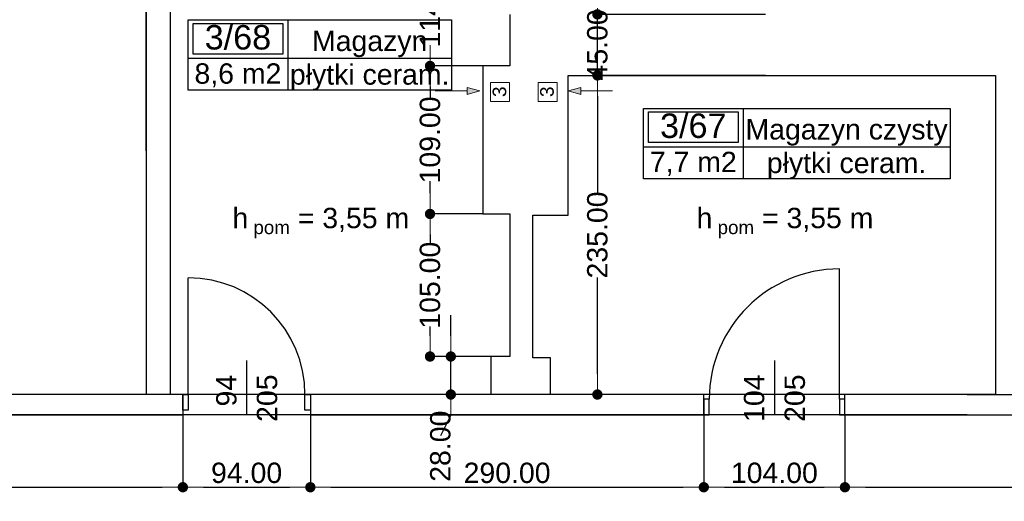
# Model space of a CAD drawing. Header units: millimetres. Extents: x -175445 to -20415, y -559200 to 231527.
# Tile 165 of 256: x -127893 to -120636, y -105253 to -101706. Entities that reach past the tile are written whole.
import ezdxf
from ezdxf.enums import TextEntityAlignment as Align

# ---------------------------------------------------------------- set-up
doc = ezdxf.new("R2010")
doc.units = ezdxf.units.MM
doc.header["$MEASUREMENT"] = 0
for name, color, linetype in [('Drzwi', 7, 'Continuous'), ('Linia', 7, 'Continuous'), ('Obiekt', 7, 'Continuous'), ('Strefa', 7, 'Continuous'), ('Słup', 7, 'Continuous'), ('Tekst', 7, 'Continuous'), ('Wymiary', 63, 'Continuous'), ('Ściana', 7, 'Continuous')]:
    doc.layers.add(name, color=color, linetype=linetype)
doc.styles.add('Arial', font='txt')
doc.styles.add('Times new roman', font='txt')
doc.dimstyles.new('GENERATED_STYLE__1', dxfattribs={"dimtxt": 150, "dimasz": 152, "dimexe": 0.18, "dimexo": 0, "dimgap": 0.09, "dimtad": 1, "dimtih": 1, "dimtoh": 1, "dimlfac": 0.1, "dimzin": 0, "dimdsep": 46, "dimtxsty": 'Arial', "dimblk": 'ARROWHEAD_11', "dimblk1": 'ARROWHEAD_11', "dimblk2": 'ARROWHEAD_11', "dimcen": 0.09, "dimclrd": 114, "dimclre": 114, "dimclrt": 114, "dimazin": 0, "dimtfac": 1, "dimtdec": 4, "dimtmove": 0, "dimatfit": 3, "dimfxl": 1, "dimtolj": 1, "dimtzin": 0, "dimarcsym": 0})
doc.dimstyles.new('GENERATED_STYLE__2', dxfattribs={"dimtxt": 150, "dimasz": 152, "dimexe": 0.18, "dimexo": 0, "dimgap": 0.09, "dimtad": 1, "dimlfac": 0.1, "dimzin": 0, "dimdsep": 46, "dimtxsty": 'Arial', "dimblk": 'ARROWHEAD_11', "dimblk1": 'ARROWHEAD_11', "dimblk2": 'ARROWHEAD_11', "dimcen": 0.09, "dimclrd": 114, "dimclre": 114, "dimclrt": 114, "dimazin": 0, "dimtfac": 1, "dimtdec": 4, "dimtmove": 0, "dimatfit": 3, "dimfxl": 1, "dimtolj": 1, "dimtzin": 0, "dimarcsym": 0})
doc.dimstyles.new('GENERATED_STYLE__3', dxfattribs={"dimtxt": 150, "dimasz": 152, "dimexe": 0.18, "dimexo": 0, "dimgap": 0.09, "dimtad": 1, "dimlfac": 0.1, "dimzin": 0, "dimdsep": 46, "dimtxsty": 'Arial', "dimblk": 'ARROWHEAD_11', "dimblk1": 'ARROWHEAD_11', "dimblk2": 'ARROWHEAD_11', "dimcen": 0.09, "dimclrd": 114, "dimclre": 114, "dimclrt": 114, "dimazin": 0, "dimtfac": 1, "dimtdec": 4, "dimtmove": 2, "dimatfit": 3, "dimfxl": 1, "dimtolj": 1, "dimtzin": 0, "dimarcsym": 0})

# ---------------------------------------------------------------- blocks, each defined once
blk = doc.blocks.new('Magazyn czysty_3_67_69', base_point=(-116868.7, 26274.1))
at = {"layer": 'Strefa'}
for p, q in [((-117602.7, 26556.9), (-115342.3, 26556.9)), ((-117602.7, 26038.3), (-117602.7, 26556.9)), ((-117566, 26531), (-116905.4, 26531)), ((-117566, 26304.7), (-117566, 26531)), ((-116905.4, 26531), (-116905.4, 26304.7)), ((-116868.7, 26556.9), (-116868.7, 26038.3)), ((-115342.3, 26556.9), (-115342.3, 26038.3)), ((-117602.7, 26274.1), (-115342.3, 26274.1)), ((-116905.4, 26304.7), (-117566, 26304.7)), ((-115342.3, 26038.3), (-117602.7, 26038.3))]:
    blk.add_line(p, q, dxfattribs=at)
at = {"layer": 'Strefa', "style": 'Arial'}
for tag, height, p in [('ROOM_NUMBER', 180, (-117235.7, 26429)), ('ROOM_NAME', 150, (-116105.5, 26402.5)), ('ROOM_CALC_AREA', 150, (-117235.7, 26162)), ('floor_f', 150, (-116105.5, 26155))]:
    blk.add_attdef(tag, text='', height=height, dxfattribs=at).set_placement(p, align=Align.MIDDLE_CENTER)
blk = doc.blocks.new('Magazyn_3_68_70', base_point=(-120224.9, 26925.5))
at = {"layer": 'Strefa'}
for p, q in [((-120959, 27208.4), (-119016.8, 27208.4)), ((-120959, 26689.8), (-120959, 27208.4)), ((-120922.3, 27182.4), (-120261.6, 27182.4)), ((-120922.3, 26956.1), (-120922.3, 27182.4)), ((-120261.6, 27182.4), (-120261.6, 26956.1)), ((-120224.9, 27208.4), (-120224.9, 26689.8)), ((-119016.8, 27208.4), (-119016.8, 26689.8)), ((-120261.6, 26956.1), (-120922.3, 26956.1)), ((-120959, 26925.5), (-119016.8, 26925.5)), ((-119016.8, 26689.8), (-120959, 26689.8))]:
    blk.add_line(p, q, dxfattribs=at)
at = {"layer": 'Strefa', "style": 'Arial'}
for tag, height, p in [('ROOM_NUMBER', 180, (-120591.9, 27080.4)), ('ROOM_NAME', 150, (-119620.8, 27053.9)), ('ROOM_CALC_AREA', 150, (-120591.9, 26813.5)), ('floor_f', 150, (-119620.8, 26806.4))]:
    blk.add_attdef(tag, text='', height=height, dxfattribs=at).set_placement(p, align=Align.MIDDLE_CENTER)
blk = doc.blocks.new('ARROWHEAD_11')
at = {"color": 0, "linetype": 'Continuous', "lineweight": 0}
blk.add_line((0, 0), (-1, 0), dxfattribs=at)
at = {"color": 0, "linetype": 'Continuous', "lineweight": 0, "const_width": 0.25, "flags": 128}
blk.add_lwpolyline([(-0.125, 0, 1), (0.125, 0, 1)], format="xyb", close=True, dxfattribs=at)
blk = doc.blocks.new('*D3635')
at = {"layer": 'Defpoints', "color": 0}
for p in [(-130808.9, -104466.6), (-120910.7, -104466.6), (-120910.7, -104616.6)]:
    blk.add_point(p, dxfattribs=at)
at = {"layer": 'Wymiary', "color": 114, "lineweight": -2}
for p, q in [((-130808.9, -104314.6), (-130808.9, -104162.6)), ((-120910.7, -104466.6), (-130809.1, -104466.6)), ((-130808.9, -104616.6), (-130808.9, -104466.6)), ((-120910.7, -104616.6), (-130809.1, -104616.6)), ((-130808.9, -104768.6), (-130885.6, -104920.6))]:
    blk.add_line(p, q, dxfattribs=at)
at = {"layer": 'Wymiary', "color": 114, "lineweight": -2, "xscale": 152, "yscale": 152, "zscale": 152}
for p, rotation in [((-130808.9, -104466.6), 270), ((-130808.9, -104616.6), 90)]:
    blk.add_blockref('ARROWHEAD_11', p, dxfattribs=dict(at, rotation=rotation))
at = {"layer": 'Wymiary', "color": 114, "lineweight": 13, "insert": (-130885.6, -104997.3), "char_height": 150, "attachment_point": 5, "rotation": 90, "style": 'Arial'}
blk.add_mtext('\\A1;15.00', dxfattribs=at)
blk = doc.blocks.new('*D3636')
at = {"layer": 'Defpoints', "color": 0}
for p in [(-131330.7, -100906.6), (-130962.3, -100906.6), (-120910.7, -104466.6)]:
    blk.add_point(p, dxfattribs=at)
at = {"layer": 'Wymiary', "color": 114, "lineweight": -2}
for p, q in [((-131330.7, -100906.6), (-130962.1, -100906.6)), ((-130962.3, -101058.6), (-130962.3, -102489.3)), ((-130962.3, -104314.6), (-130962.3, -103111.6)), ((-120910.7, -104466.6), (-130962.5, -104466.6))]:
    blk.add_line(p, q, dxfattribs=at)
at = {"layer": 'Wymiary', "color": 114, "lineweight": -2, "xscale": 152, "yscale": 152, "zscale": 152}
for p, rotation in [((-130962.3, -100906.6), 90), ((-130962.3, -104466.6), 270)]:
    blk.add_blockref('ARROWHEAD_11', p, dxfattribs=dict(at, rotation=rotation))
at = {"layer": 'Wymiary', "color": 114, "lineweight": 13, "insert": (-130962.3, -102800.4), "char_height": 150, "attachment_point": 5, "rotation": 90, "style": 'Arial'}
blk.add_mtext('\\A1;356.00', dxfattribs=at)
blk = doc.blocks.new('*D3672')
at = {"layer": 'Defpoints', "color": 0}
for p in [(-131330.7, -100906.6), (-126960.7, -101307.3), (-126960.7, -102671.6)]:
    blk.add_point(p, dxfattribs=at)
at = {"layer": 'Wymiary', "color": 114, "lineweight": -2}
for p, q in [((-131330.7, -100906.6), (-131330.7, -101307.5)), ((-131178.7, -101307.3), (-127112.7, -101307.3)), ((-126960.7, -102671.6), (-126960.7, -101307.1))]:
    blk.add_line(p, q, dxfattribs=at)
at = {"layer": 'Wymiary', "color": 114, "lineweight": -2, "xscale": 152, "yscale": 152, "zscale": 152, "rotation": 180}
blk.add_blockref('ARROWHEAD_11', (-131330.7, -101307.3), dxfattribs=at)
at = {"layer": 'Wymiary', "color": 114, "lineweight": -2, "xscale": 152, "yscale": 152, "zscale": 152}
blk.add_blockref('ARROWHEAD_11', (-126960.7, -101307.3), dxfattribs=at)
at = {"layer": 'Wymiary', "color": 114, "lineweight": 13, "insert": (-129259.6, -101202.3), "char_height": 150, "attachment_point": 5, "style": 'Arial'}
blk.add_mtext('\\A1;437.00', dxfattribs=at)
blk = doc.blocks.new('*D3673')
at = {"layer": 'Defpoints', "color": 0}
for p in [(-126780.7, -101307.3), (-126960.7, -102671.6), (-126780.7, -102671.6)]:
    blk.add_point(p, dxfattribs=at)
at = {"layer": 'Wymiary', "color": 114, "lineweight": -2}
for p, q in [((-127112.7, -101307.3), (-127264.7, -101307.3)), ((-126960.7, -102671.6), (-126960.7, -101307.1)), ((-126960.7, -101307.3), (-126780.7, -101307.3)), ((-126780.7, -102671.6), (-126780.7, -101307.1)), ((-126628.7, -101307.3), (-126476.7, -101307.3))]:
    blk.add_line(p, q, dxfattribs=at)
at = {"layer": 'Wymiary', "color": 114, "lineweight": -2, "xscale": 152, "yscale": 152, "zscale": 152}
blk.add_blockref('ARROWHEAD_11', (-126960.7, -101307.3), dxfattribs=at)
at = {"layer": 'Wymiary', "color": 114, "lineweight": -2, "xscale": 152, "yscale": 152, "zscale": 152, "rotation": 180}
blk.add_blockref('ARROWHEAD_11', (-126780.7, -101307.3), dxfattribs=at)
at = {"layer": 'Wymiary', "color": 114, "lineweight": 13, "insert": (-127114.6, -101202.3), "char_height": 150, "attachment_point": 5, "style": 'Arial'}
blk.add_mtext('\\A1;18.00', dxfattribs=at)
blk = doc.blocks.new('*D3674')
at = {"layer": 'Defpoints', "color": 0}
for p in [(-124280.7, -100656.6), (-124280.7, -101307.3), (-126780.7, -102671.6)]:
    blk.add_point(p, dxfattribs=at)
at = {"layer": 'Wymiary', "color": 114, "lineweight": -2}
for p, q in [((-124280.7, -100656.6), (-124280.7, -101307.5)), ((-126780.7, -102671.6), (-126780.7, -101307.1)), ((-126628.7, -101307.3), (-124432.7, -101307.3))]:
    blk.add_line(p, q, dxfattribs=at)
at = {"layer": 'Wymiary', "color": 114, "lineweight": -2, "xscale": 152, "yscale": 152, "zscale": 152, "rotation": 180}
blk.add_blockref('ARROWHEAD_11', (-126780.7, -101307.3), dxfattribs=at)
at = {"layer": 'Wymiary', "color": 114, "lineweight": -2, "xscale": 152, "yscale": 152, "zscale": 152}
blk.add_blockref('ARROWHEAD_11', (-124280.7, -101307.3), dxfattribs=at)
at = {"layer": 'Wymiary', "color": 114, "lineweight": 13, "insert": (-125644.6, -101202.3), "char_height": 150, "attachment_point": 5, "style": 'Arial'}
blk.add_mtext('\\A1;250.00', dxfattribs=at)
blk = doc.blocks.new('*D3688')
at = {"layer": 'Defpoints', "color": 0}
for p in [(-131190.7, -104176.6), (-131081.4, -104176.6), (-120910.7, -104466.6)]:
    blk.add_point(p, dxfattribs=at)
at = {"layer": 'Wymiary', "color": 114, "lineweight": -2}
for p, q in [((-131081.4, -104024.6), (-131081.4, -103872.6)), ((-131190.7, -104176.6), (-131081.3, -104176.6)), ((-131081.4, -104466.6), (-131081.4, -104176.6)), ((-120910.7, -104466.6), (-131081.6, -104466.6)), ((-131081.4, -104618.6), (-131081.4, -104770.6))]:
    blk.add_line(p, q, dxfattribs=at)
at = {"layer": 'Wymiary', "color": 114, "lineweight": -2, "xscale": 152, "yscale": 152, "zscale": 152}
for p, rotation in [((-131081.4, -104176.6), 270), ((-131081.4, -104466.6), 90)]:
    blk.add_blockref('ARROWHEAD_11', p, dxfattribs=dict(at, rotation=rotation))
at = {"layer": 'Wymiary', "color": 114, "lineweight": 13, "insert": (-131081.4, -104282.8), "char_height": 150, "attachment_point": 5, "rotation": 90, "style": 'Arial'}
blk.add_mtext('\\A1;29.00', dxfattribs=at)
blk = doc.blocks.new('*D3695')
at = {"layer": 'Defpoints', "color": 0}
for p in [(-123635, -102116.6), (-122395.7, -102116.6), (-120910.7, -104466.6)]:
    blk.add_point(p, dxfattribs=at)
at = {"layer": 'Wymiary', "color": 114, "lineweight": -2}
for p, q in [((-122395.7, -102116.6), (-123635.2, -102116.6)), ((-123635, -102268.6), (-123635, -102979.1)), ((-123635, -104314.6), (-123635, -103604.1)), ((-120910.7, -104466.6), (-123635.2, -104466.6))]:
    blk.add_line(p, q, dxfattribs=at)
at = {"layer": 'Wymiary', "color": 114, "lineweight": -2, "xscale": 152, "yscale": 152, "zscale": 152}
for p, rotation in [((-123635, -102116.6), 90), ((-123635, -104466.6), 270)]:
    blk.add_blockref('ARROWHEAD_11', p, dxfattribs=dict(at, rotation=rotation))
at = {"layer": 'Wymiary', "color": 114, "lineweight": 13, "insert": (-123635, -103291.6), "char_height": 150, "attachment_point": 5, "rotation": 90, "style": 'Arial'}
blk.add_mtext('\\A1;235.00', dxfattribs=at)
blk = doc.blocks.new('*D3696')
at = {"layer": 'Defpoints', "color": 0}
for p in [(-123635, -101666.6), (-122395.7, -101666.6), (-122395.7, -102116.6)]:
    blk.add_point(p, dxfattribs=at)
at = {"layer": 'Wymiary', "color": 114, "lineweight": -2}
for p, q in [((-123635, -101514.6), (-123635, -101362.6)), ((-122395.7, -101666.6), (-123635.2, -101666.6)), ((-123635, -102116.6), (-123635, -101666.6)), ((-122395.7, -102116.6), (-123635.2, -102116.6)), ((-123635, -102268.6), (-123635, -102420.6))]:
    blk.add_line(p, q, dxfattribs=at)
at = {"layer": 'Wymiary', "color": 114, "lineweight": -2, "xscale": 152, "yscale": 152, "zscale": 152}
for p, rotation in [((-123635, -101666.6), 270), ((-123635, -102116.6), 90)]:
    blk.add_blockref('ARROWHEAD_11', p, dxfattribs=dict(at, rotation=rotation))
at = {"layer": 'Wymiary', "color": 114, "lineweight": 13, "insert": (-123635, -101891.6), "char_height": 150, "attachment_point": 5, "rotation": 90, "style": 'Arial'}
blk.add_mtext('\\A1;45.00', dxfattribs=at)
blk = doc.blocks.new('*D3699')
at = {"layer": 'Defpoints', "color": 0}
for p in [(-124715.5, -104186.6), (-124420.7, -104186.6), (-124420.7, -104466.6)]:
    blk.add_point(p, dxfattribs=at)
at = {"layer": 'Wymiary', "color": 114, "lineweight": -2}
for p, q in [((-124715.5, -104034.6), (-124715.5, -103882.6)), ((-124420.7, -104186.6), (-124715.7, -104186.6)), ((-124715.5, -104466.6), (-124715.5, -104186.6)), ((-124420.7, -104466.6), (-124715.7, -104466.6)), ((-124715.5, -104618.6), (-124792.2, -104770.6))]:
    blk.add_line(p, q, dxfattribs=at)
at = {"layer": 'Wymiary', "color": 114, "lineweight": -2, "xscale": 152, "yscale": 152, "zscale": 152}
for p, rotation in [((-124715.5, -104186.6), 270), ((-124715.5, -104466.6), 90)]:
    blk.add_blockref('ARROWHEAD_11', p, dxfattribs=dict(at, rotation=rotation))
at = {"layer": 'Wymiary', "color": 114, "lineweight": 13, "insert": (-124792.2, -104847.3), "char_height": 150, "attachment_point": 5, "rotation": 90, "style": 'Arial'}
blk.add_mtext('\\A1;28.00', dxfattribs=at)
blk = doc.blocks.new('*D3700')
at = {"layer": 'Defpoints', "color": 0}
for p in [(-124868.8, -103136.6), (-124480.7, -103136.6), (-124420.7, -104186.6)]:
    blk.add_point(p, dxfattribs=at)
at = {"layer": 'Wymiary', "color": 114, "lineweight": -2}
for p, q in [((-124480.7, -103136.6), (-124869, -103136.6)), ((-124868.8, -103288.6), (-124868.8, -103357.5)), ((-124868.8, -104034.6), (-124868.8, -103965.7)), ((-124420.7, -104186.6), (-124869, -104186.6))]:
    blk.add_line(p, q, dxfattribs=at)
at = {"layer": 'Wymiary', "color": 114, "lineweight": -2, "xscale": 152, "yscale": 152, "zscale": 152}
for p, rotation in [((-124868.8, -103136.6), 90), ((-124868.8, -104186.6), 270)]:
    blk.add_blockref('ARROWHEAD_11', p, dxfattribs=dict(at, rotation=rotation))
at = {"layer": 'Wymiary', "color": 114, "lineweight": 13, "insert": (-124868.8, -103661.6), "char_height": 150, "attachment_point": 5, "rotation": 90, "style": 'Arial'}
blk.add_mtext('\\A1;105.00', dxfattribs=at)
blk = doc.blocks.new('*D3701')
at = {"layer": 'Defpoints', "color": 0}
for p in [(-124868.8, -102046.6), (-124480.7, -102046.6), (-124480.7, -103136.6)]:
    blk.add_point(p, dxfattribs=at)
at = {"layer": 'Wymiary', "color": 114, "lineweight": -2}
for p, q in [((-124480.7, -102046.6), (-124869, -102046.6)), ((-124868.8, -102198.6), (-124868.8, -102287.5)), ((-124868.8, -102984.6), (-124868.8, -102895.7)), ((-124480.7, -103136.6), (-124869, -103136.6))]:
    blk.add_line(p, q, dxfattribs=at)
at = {"layer": 'Wymiary', "color": 114, "lineweight": -2, "xscale": 152, "yscale": 152, "zscale": 152}
for p, rotation in [((-124868.8, -102046.6), 90), ((-124868.8, -103136.6), 270)]:
    blk.add_blockref('ARROWHEAD_11', p, dxfattribs=dict(at, rotation=rotation))
at = {"layer": 'Wymiary', "color": 114, "lineweight": 13, "insert": (-124868.8, -102591.6), "char_height": 150, "attachment_point": 5, "rotation": 90, "style": 'Arial'}
blk.add_mtext('\\A1;109.00', dxfattribs=at)
blk = doc.blocks.new('*D3702')
at = {"layer": 'Defpoints', "color": 0}
for p in [(-127735.7, -100906.6), (-124868.8, -100906.6), (-124480.7, -102046.6)]:
    blk.add_point(p, dxfattribs=at)
at = {"layer": 'Wymiary', "color": 114, "lineweight": -2}
for p, q in [((-127735.7, -100906.6), (-124868.7, -100906.6)), ((-124868.8, -101058.6), (-124868.8, -101286.3)), ((-124868.8, -101894.6), (-124868.8, -101894.6)), ((-124480.7, -102046.6), (-124869, -102046.6))]:
    blk.add_line(p, q, dxfattribs=at)
at = {"layer": 'Wymiary', "color": 114, "lineweight": -2, "xscale": 152, "yscale": 152, "zscale": 152}
for p, rotation in [((-124868.8, -100906.6), 90), ((-124868.8, -102046.6), 270)]:
    blk.add_blockref('ARROWHEAD_11', p, dxfattribs=dict(at, rotation=rotation))
at = {"layer": 'Wymiary', "color": 114, "lineweight": 13, "insert": (-124868.8, -101590.4), "char_height": 150, "attachment_point": 5, "rotation": 90, "style": 'Arial'}
blk.add_mtext('\\A1;114.00', dxfattribs=at)
blk = doc.blocks.new('*D3707')
at = {"layer": 'Defpoints', "color": 0}
for p in [(-118805.7, -100206.6), (-117589.3, -100206.6), (-120910.7, -104466.6)]:
    blk.add_point(p, dxfattribs=at)
at = {"layer": 'Wymiary', "color": 114, "lineweight": -2}
for p, q in [((-118805.7, -100206.6), (-117589.1, -100206.6)), ((-117589.3, -100358.6), (-117589.3, -102022.4)), ((-117589.3, -104314.6), (-117589.3, -102650.8)), ((-120910.7, -104466.6), (-117589.1, -104466.6))]:
    blk.add_line(p, q, dxfattribs=at)
at = {"layer": 'Wymiary', "color": 114, "lineweight": -2, "xscale": 152, "yscale": 152, "zscale": 152}
for p, rotation in [((-117589.3, -100206.6), 90), ((-117589.3, -104466.6), 270)]:
    blk.add_blockref('ARROWHEAD_11', p, dxfattribs=dict(at, rotation=rotation))
at = {"layer": 'Wymiary', "color": 114, "lineweight": 13, "insert": (-117589.3, -102336.6), "char_height": 150, "attachment_point": 5, "rotation": 90, "style": 'Arial'}
blk.add_mtext('\\A1;426.00', dxfattribs=at)
blk = doc.blocks.new('*D3710')
at = {"layer": 'Defpoints', "color": 0}
for p in [(-116820.7, -104206.6), (-116342.9, -104206.6), (-120910.7, -104466.6)]:
    blk.add_point(p, dxfattribs=at)
at = {"layer": 'Wymiary', "color": 114, "lineweight": -2}
for p, q in [((-116342.9, -104054.6), (-116342.9, -103902.6)), ((-116820.7, -104206.6), (-116342.7, -104206.6)), ((-116342.9, -104466.6), (-116342.9, -104206.6)), ((-120910.7, -104466.6), (-116342.7, -104466.6)), ((-116342.9, -104618.6), (-116419.6, -104770.6))]:
    blk.add_line(p, q, dxfattribs=at)
at = {"layer": 'Wymiary', "color": 114, "lineweight": -2, "xscale": 152, "yscale": 152, "zscale": 152}
for p, rotation in [((-116342.9, -104206.6), 270), ((-116342.9, -104466.6), 90)]:
    blk.add_blockref('ARROWHEAD_11', p, dxfattribs=dict(at, rotation=rotation))
at = {"layer": 'Wymiary', "color": 114, "lineweight": 13, "insert": (-116419.6, -104847.3), "char_height": 150, "attachment_point": 5, "rotation": 90, "style": 'Arial'}
blk.add_mtext('\\A1;26.00', dxfattribs=at)
blk = doc.blocks.new('*D3747')
at = {"layer": 'Defpoints', "color": 0}
for p in [(-132220.7, -104616.6), (-126690.7, -104616.6), (-126690.7, -105149.3)]:
    blk.add_point(p, dxfattribs=at)
at = {"layer": 'Wymiary', "color": 114, "lineweight": -2}
for p, q in [((-132220.7, -104616.6), (-132220.7, -105149.5)), ((-126690.7, -104616.6), (-126690.7, -105149.5)), ((-132068.7, -105149.3), (-126842.7, -105149.3))]:
    blk.add_line(p, q, dxfattribs=at)
at = {"layer": 'Wymiary', "color": 114, "lineweight": -2, "xscale": 152, "yscale": 152, "zscale": 152, "rotation": 180}
blk.add_blockref('ARROWHEAD_11', (-132220.7, -105149.3), dxfattribs=at)
at = {"layer": 'Wymiary', "color": 114, "lineweight": -2, "xscale": 152, "yscale": 152, "zscale": 152}
blk.add_blockref('ARROWHEAD_11', (-126690.7, -105149.3), dxfattribs=at)
at = {"layer": 'Wymiary', "color": 114, "lineweight": 13, "insert": (-129455.7, -105044.3), "char_height": 150, "attachment_point": 5, "style": 'Arial'}
blk.add_mtext('\\A1;553.00', dxfattribs=at)
blk = doc.blocks.new('*D3748')
at = {"layer": 'Defpoints', "color": 0}
for p in [(-126690.7, -104616.6), (-125750.7, -104616.6), (-125750.7, -105149.3)]:
    blk.add_point(p, dxfattribs=at)
at = {"layer": 'Wymiary', "color": 114, "lineweight": -2}
for p, q in [((-126690.7, -104616.6), (-126690.7, -105149.5)), ((-125750.7, -104616.6), (-125750.7, -105149.5)), ((-126538.7, -105149.3), (-125902.7, -105149.3))]:
    blk.add_line(p, q, dxfattribs=at)
at = {"layer": 'Wymiary', "color": 114, "lineweight": -2, "xscale": 152, "yscale": 152, "zscale": 152, "rotation": 180}
blk.add_blockref('ARROWHEAD_11', (-126690.7, -105149.3), dxfattribs=at)
at = {"layer": 'Wymiary', "color": 114, "lineweight": -2, "xscale": 152, "yscale": 152, "zscale": 152}
blk.add_blockref('ARROWHEAD_11', (-125750.7, -105149.3), dxfattribs=at)
at = {"layer": 'Wymiary', "color": 114, "lineweight": 13, "insert": (-126220.7, -105044.3), "char_height": 150, "attachment_point": 5, "style": 'Arial'}
blk.add_mtext('\\A1;94.00', dxfattribs=at)
blk = doc.blocks.new('*D3749')
at = {"layer": 'Defpoints', "color": 0}
for p in [(-125750.7, -104616.6), (-122850.7, -104616.6), (-122850.7, -105149.3)]:
    blk.add_point(p, dxfattribs=at)
at = {"layer": 'Wymiary', "color": 114, "lineweight": -2}
for p, q in [((-125750.7, -104616.6), (-125750.7, -105149.5)), ((-122850.7, -104616.6), (-122850.7, -105149.5)), ((-125598.7, -105149.3), (-123002.7, -105149.3))]:
    blk.add_line(p, q, dxfattribs=at)
at = {"layer": 'Wymiary', "color": 114, "lineweight": -2, "xscale": 152, "yscale": 152, "zscale": 152, "rotation": 180}
blk.add_blockref('ARROWHEAD_11', (-125750.7, -105149.3), dxfattribs=at)
at = {"layer": 'Wymiary', "color": 114, "lineweight": -2, "xscale": 152, "yscale": 152, "zscale": 152}
blk.add_blockref('ARROWHEAD_11', (-122850.7, -105149.3), dxfattribs=at)
at = {"layer": 'Wymiary', "color": 114, "lineweight": 13, "insert": (-124300.7, -105044.3), "char_height": 150, "attachment_point": 5, "style": 'Arial'}
blk.add_mtext('\\A1;290.00', dxfattribs=at)
blk = doc.blocks.new('*D3750')
at = {"layer": 'Defpoints', "color": 0}
for p in [(-122850.7, -104616.6), (-121810.7, -104616.6), (-121810.7, -105149.3)]:
    blk.add_point(p, dxfattribs=at)
at = {"layer": 'Wymiary', "color": 114, "lineweight": -2}
for p, q in [((-122850.7, -104616.6), (-122850.7, -105149.5)), ((-121810.7, -104616.6), (-121810.7, -105149.5)), ((-122698.7, -105149.3), (-121962.7, -105149.3))]:
    blk.add_line(p, q, dxfattribs=at)
at = {"layer": 'Wymiary', "color": 114, "lineweight": -2, "xscale": 152, "yscale": 152, "zscale": 152, "rotation": 180}
blk.add_blockref('ARROWHEAD_11', (-122850.7, -105149.3), dxfattribs=at)
at = {"layer": 'Wymiary', "color": 114, "lineweight": -2, "xscale": 152, "yscale": 152, "zscale": 152}
blk.add_blockref('ARROWHEAD_11', (-121810.7, -105149.3), dxfattribs=at)
at = {"layer": 'Wymiary', "color": 114, "lineweight": 13, "insert": (-122330.7, -105044.3), "char_height": 150, "attachment_point": 5, "style": 'Arial'}
blk.add_mtext('\\A1;104.00', dxfattribs=at)
blk = doc.blocks.new('*D3751')
at = {"layer": 'Defpoints', "color": 0}
for p in [(-121810.7, -104616.6), (-113110.7, -104616.6), (-113110.7, -105149.3)]:
    blk.add_point(p, dxfattribs=at)
at = {"layer": 'Wymiary', "color": 114, "lineweight": -2}
for p, q in [((-121810.7, -104616.6), (-121810.7, -105149.5)), ((-113110.7, -104616.6), (-113110.7, -105149.5)), ((-121658.7, -105149.3), (-113262.7, -105149.3))]:
    blk.add_line(p, q, dxfattribs=at)
at = {"layer": 'Wymiary', "color": 114, "lineweight": -2, "xscale": 152, "yscale": 152, "zscale": 152, "rotation": 180}
blk.add_blockref('ARROWHEAD_11', (-121810.7, -105149.3), dxfattribs=at)
at = {"layer": 'Wymiary', "color": 114, "lineweight": -2, "xscale": 152, "yscale": 152, "zscale": 152}
blk.add_blockref('ARROWHEAD_11', (-113110.7, -105149.3), dxfattribs=at)
at = {"layer": 'Wymiary', "color": 114, "lineweight": 13, "insert": (-117460.7, -105044.3), "char_height": 150, "attachment_point": 5, "style": 'Arial'}
blk.add_mtext('\\A1;870.00', dxfattribs=at)

msp = doc.modelspace()

# ---------------------------------------------------------------- hatches: boundary and pattern name
at = {"layer": 'Linia', "linetype": 'Continuous', "lineweight": 13}
for points in [[(-124502.437, -102231.022), (-124595.739, -102206.022), (-124595.739, -102256.022)], [(-123850.722, -102231.022), (-123757.421, -102256.022), (-123757.421, -102206.022)]]:
    msp.add_hatch(color=150, dxfattribs=at).paths.add_polyline_path(points)

# ---------------------------------------------------------------- linework, layer by layer
at = {"layer": 'Drzwi'}
for p, q in [((-121850.722, -104501.604), (-121850.722, -103541.604)), ((-126650.722, -104466.604), (-126650.722, -103606.604)), ((-126690.722, -104466.604), (-126650.722, -104466.604)), ((-126690.722, -104581.604), (-126690.722, -104466.604)), ((-126690.722, -104466.604), (-126690.722, -104581.604)), ((-126650.722, -104466.604), (-126650.722, -104581.604)), ((-125790.722, -104581.604), (-125790.722, -104466.604)), ((-125790.722, -104466.604), (-125750.722, -104466.604)), ((-125750.722, -104466.604), (-125750.722, -104581.604)), ((-125750.722, -104466.604), (-125750.722, -104581.604)), ((-122810.722, -104501.604), (-122850.722, -104501.604)), ((-122850.722, -104501.604), (-122850.722, -104616.604)), ((-122850.722, -104616.604), (-122850.722, -104501.604)), ((-122810.722, -104616.604), (-122810.722, -104501.604)), ((-121810.722, -104501.604), (-121850.722, -104501.604)), ((-121850.722, -104501.604), (-121850.722, -104616.604)), ((-121810.722, -104616.604), (-121810.722, -104501.604)), ((-121810.722, -104616.604), (-121810.722, -104501.604)), ((-126650.722, -104581.604), (-126690.722, -104581.604)), ((-125750.722, -104581.604), (-125790.722, -104581.604)), ((-122850.722, -104616.604), (-122810.722, -104616.604)), ((-121850.722, -104616.604), (-121810.722, -104616.604))]:
    msp.add_line(p, q, dxfattribs=at)
for centre, radius, start, end in [((-121850.722, -104501.604), 960, 90, 180), ((-126650.722, -104466.604), 860, 0, 90)]:
    msp.add_arc(centre, radius, start, end, dxfattribs=at)
at = {"layer": 'Linia', "color": 150, "lineweight": 13}
for p, q in [((-124281.803, -102167.688), (-124421.803, -102167.688)), ((-124421.803, -102167.688), (-124421.803, -102307.688)), ((-124281.803, -102307.688), (-124281.803, -102167.688)), ((-124071.357, -102167.688), (-123931.357, -102167.688)), ((-124071.357, -102307.688), (-124071.357, -102167.688)), ((-123931.357, -102167.688), (-123931.357, -102307.688)), ((-124830.13, -102231.022), (-124595.739, -102231.022)), ((-124502.437, -102231.022), (-124595.739, -102206.022)), ((-124595.739, -102256.022), (-124595.739, -102206.022)), ((-124502.437, -102231.022), (-124595.739, -102256.022)), ((-123850.722, -102231.022), (-123757.421, -102206.022)), ((-123850.722, -102231.022), (-123757.421, -102256.022)), ((-123757.421, -102206.022), (-123757.421, -102256.022)), ((-123523.03, -102231.022), (-123757.421, -102231.022)), ((-124421.803, -102307.688), (-124281.803, -102307.688)), ((-123931.357, -102307.688), (-124071.357, -102307.688))]:
    msp.add_line(p, q, dxfattribs=at)
at = {"layer": 'Obiekt'}
for p, q in [((-126220.722, -104215.226), (-126220.722, -104616.604)), ((-122330.722, -104215.226), (-122330.722, -104616.604))]:
    msp.add_line(p, q, dxfattribs=at)
at = {"layer": 'Słup'}
for p, q in [((-124280.722, -102046.604), (-124480.722, -102046.604)), ((-124480.722, -102046.604), (-124480.722, -103136.604)), ((-123850.722, -103146.604), (-123850.722, -102116.604)), ((-124480.722, -103136.604), (-124280.722, -103136.604)), ((-124110.722, -103146.604), (-123850.722, -103146.604)), ((-124420.722, -104186.604), (-124420.722, -104466.604)), ((-124280.722, -104186.604), (-124420.722, -104186.604)), ((-123980.722, -104196.604), (-124110.722, -104196.604)), ((-123980.722, -104466.604), (-123980.722, -104196.604))]:
    msp.add_line(p, q, dxfattribs=at)
at = {"layer": 'Ściana'}
for p, q in [((-126690.722, -104466.604), (-126690.722, -104581.604)), ((-125750.722, -104466.604), (-125750.722, -104581.604)), ((-122850.722, -104501.604), (-122850.722, -104466.604)), ((-122850.722, -104616.604), (-122850.722, -104501.604)), ((-121810.722, -104501.604), (-121810.722, -104466.604)), ((-121810.722, -104616.604), (-121810.722, -104501.604)), ((-126690.722, -104581.604), (-126690.722, -104616.604)), ((-125750.722, -104581.604), (-125750.722, -104616.604))]:
    msp.add_line(p, q, dxfattribs=at)
at = {"layer": 'Ściana', "flags": 128}
for points in [[(-126960.722, -100906.604), (-126960.722, -104466.604)], [(-126780.722, -104466.604), (-126780.722, -100906.604)], [(-124280.722, -101666.604), (-124280.722, -102046.604)], [(-123850.722, -102116.604), (-120700.722, -102116.604)], [(-120700.722, -102116.604), (-120700.722, -104466.604)], [(-124280.722, -103136.604), (-124280.722, -104186.604)], [(-124110.722, -104196.604), (-124110.722, -103146.604)], [(-126960.722, -104466.604), (-131190.722, -104466.604)], [(-126690.722, -104466.604), (-126780.722, -104466.604)], [(-124420.722, -104466.604), (-125750.722, -104466.604)], [(-122850.722, -104466.604), (-123980.722, -104466.604)], [(-120700.722, -104466.604), (-121810.722, -104466.604)], [(-131190.722, -104616.604), (-126690.722, -104616.604)], [(-125750.722, -104616.604), (-122850.722, -104616.604)], [(-121810.722, -104616.604), (-113110.722, -104616.604)]]:
    msp.add_lwpolyline(points, dxfattribs=at)

# ---------------------------------------------------------------- block references
at = {"layer": 'Strefa'}
ref = msp.add_blockref('Magazyn_3_68_70', (-125917.674, -101990.382), dxfattribs=at)
ref.add_attrib('ROOM_NAME', 'Magazyn', dxfattribs={"color": 7, "height": 150, "style": 'Arial'}).set_placement((-125313.591, -101861.981), align=Align.MIDDLE_CENTER)
ref.add_attrib('ROOM_NUMBER', '3/68', dxfattribs={"color": 7, "height": 180, "style": 'Arial'}).set_placement((-126284.694, -101835.496), align=Align.MIDDLE_CENTER)
ref.add_attrib('ROOM_CALC_AREA', '8,6 m2', dxfattribs={"color": 7, "height": 150, "style": 'Arial'}).set_placement((-126284.694, -102102.436), align=Align.MIDDLE_CENTER)
ref.add_attrib('floor_f', 'płytki ceram.', dxfattribs={"color": 7, "height": 150, "style": 'Arial'}).set_placement((-125313.591, -102109.481), align=Align.MIDDLE_CENTER)
ref = msp.add_blockref('Magazyn czysty_3_67_69', (-122561.428, -102641.835), dxfattribs=at)
ref.add_attrib('ROOM_NAME', 'Magazyn czysty', dxfattribs={"color": 7, "height": 150, "style": 'Arial'}).set_placement((-121798.224, -102513.434), align=Align.MIDDLE_CENTER)
ref.add_attrib('ROOM_NUMBER', '3/67', dxfattribs={"color": 7, "height": 180, "style": 'Arial'}).set_placement((-122928.448, -102486.887), align=Align.MIDDLE_CENTER)
ref.add_attrib('ROOM_CALC_AREA', '7,7 m2', dxfattribs={"color": 7, "height": 150, "style": 'Arial'}).set_placement((-122928.448, -102753.889), align=Align.MIDDLE_CENTER)
ref.add_attrib('floor_f', 'płytki ceram.', dxfattribs={"color": 7, "height": 150, "style": 'Arial'}).set_placement((-121798.224, -102760.934), align=Align.MIDDLE_CENTER)

# ---------------------------------------------------------------- texts
at = {"layer": 'Obiekt', "char_height": 150, "attachment_point": 7, "rotation": 90, "style": 'Arial'}
for s, insert in [('\\A1;{\\fArial|b0|i0|c238|p38;94}', (-126293.254, -104554.436)), ('\\A1;{\\fArial|b0|i0|c238|p38;205}', (-125993.254, -104668.265)), ('\\A1;{\\fArial|b0|i0|c238|p38;104}', (-122403.254, -104668.265)), ('\\A1;{\\fArial|b0|i0|c238|p38;205}', (-122103.254, -104668.265))]:
    msp.add_mtext(s, dxfattribs=dict(at, insert=insert))
at = {"layer": 'Tekst', "color": 150, "lineweight": 13, "char_height": 100, "attachment_point": 4, "rotation": 90, "style": 'Arial'}
for insert in [(-124356.66, -102275.631), (-124006.214, -102275.631)]:
    msp.add_mtext('\\A1;{\\fArial|b0|i0|c238|p38;3}', dxfattribs=dict(at, insert=insert))
at = {"layer": 'Tekst', "char_height": 150, "attachment_point": 2, "style": 'Times new roman'}
for insert in [(-125673.899, -103047.656), (-122252.402, -103047.656)]:
    msp.add_mtext('\\A1;{\\fArial|b0|i0|c0|p38;h\\fArial|b0|i0|c0|p38;\\A1{\\H.66x;\\S ^  pom;}\\fArial|b0|i0|c0|p38; = 3,55 m}', dxfattribs=dict(at, insert=insert))

# ---------------------------------------------------------------- dimensions: what is measured, and where the dimension line sits
at = {"layer": 'Wymiary', "color": 114, "lineweight": 13}
for base, p1, p2, dimstyle, picture, middle in [((-117589.324, -100206.604), (-120910.722, -104466.604), (-118805.722, -100206.604), 'GENERATED_STYLE__1', '*D3707', (-117589.324, -102336.604)), ((-130962.292, -100906.604), (-120910.722, -104466.604), (-131330.722, -100906.604), 'GENERATED_STYLE__1', '*D3636', (-130962.292, -102800.433)), ((-124868.849, -100906.604), (-124480.722, -102046.604), (-127735.722, -100906.604), 'GENERATED_STYLE__1', '*D3702', (-124868.849, -101590.433)), ((-123634.995, -101666.604), (-122395.722, -102116.604), (-122395.722, -101666.604), 'GENERATED_STYLE__1', '*D3696', (-123634.995, -101891.604)), ((-124868.849, -102046.604), (-124480.722, -103136.604), (-124480.722, -102046.604), 'GENERATED_STYLE__1', '*D3701', (-124868.849, -102591.604)), ((-123634.995, -102116.604), (-120910.722, -104466.604), (-122395.722, -102116.604), 'GENERATED_STYLE__1', '*D3695', (-123634.995, -103291.604)), ((-124868.849, -103136.604), (-124420.722, -104186.604), (-124480.722, -103136.604), 'GENERATED_STYLE__1', '*D3700', (-124868.849, -103661.604)), ((-131081.436, -104176.604), (-120910.722, -104466.604), (-131190.722, -104176.604), 'GENERATED_STYLE__2', '*D3688', (-131081.436, -104282.775)), ((-124715.497, -104186.604), (-124420.722, -104466.604), (-124420.722, -104186.604), 'GENERATED_STYLE__1', '*D3699', (-124792.173, -104847.28)), ((-116342.926, -104206.604), (-120910.722, -104466.604), (-116820.722, -104206.604), 'GENERATED_STYLE__1', '*D3710', (-116419.602, -104847.28)), ((-130808.941, -104466.604), (-120910.722, -104616.604), (-120910.722, -104466.604), 'GENERATED_STYLE__1', '*D3635', (-130885.616, -104997.28))]:
    dim = msp.add_linear_dim(base=base, p1=p1, p2=p2, angle=90, dimstyle=dimstyle, dxfattribs=at)
    dim.commit()
    dim.dimension.update_dxf_attribs({"geometry": picture, "text_midpoint": middle, "dimtype": 160, "text_rotation": 90})
for base, p1, p2, picture, middle in [((-124280.722, -101307.312), (-126780.722, -102671.604), (-124280.722, -100656.604), '*D3674', (-125644.551, -101202.312)), ((-126960.722, -101307.312), (-131330.722, -100906.604), (-126960.722, -102671.604), '*D3672', (-129259.551, -101202.312)), ((-126780.722, -101307.312), (-126960.722, -102671.604), (-126780.722, -102671.604), '*D3673', (-127114.551, -101202.312)), ((-126690.722, -105149.323), (-132220.722, -104616.604), (-126690.722, -104616.604), '*D3747', (-129455.722, -105044.323)), ((-125750.722, -105149.323), (-126690.722, -104616.604), (-125750.722, -104616.604), '*D3748', (-126220.722, -105044.323)), ((-122850.722, -105149.323), (-125750.722, -104616.604), (-122850.722, -104616.604), '*D3749', (-124300.722, -105044.323)), ((-121810.722, -105149.323), (-122850.722, -104616.604), (-121810.722, -104616.604), '*D3750', (-122330.722, -105044.323)), ((-113110.722, -105149.323), (-121810.722, -104616.604), (-113110.722, -104616.604), '*D3751', (-117460.722, -105044.323))]:
    dim = msp.add_linear_dim(base=base, p1=p1, p2=p2, dimstyle='GENERATED_STYLE__3', dxfattribs=at)
    dim.commit()
    dim.dimension.update_dxf_attribs({"geometry": picture, "text_midpoint": middle, "dimtype": 160})

doc.saveas('drawing.dxf')
